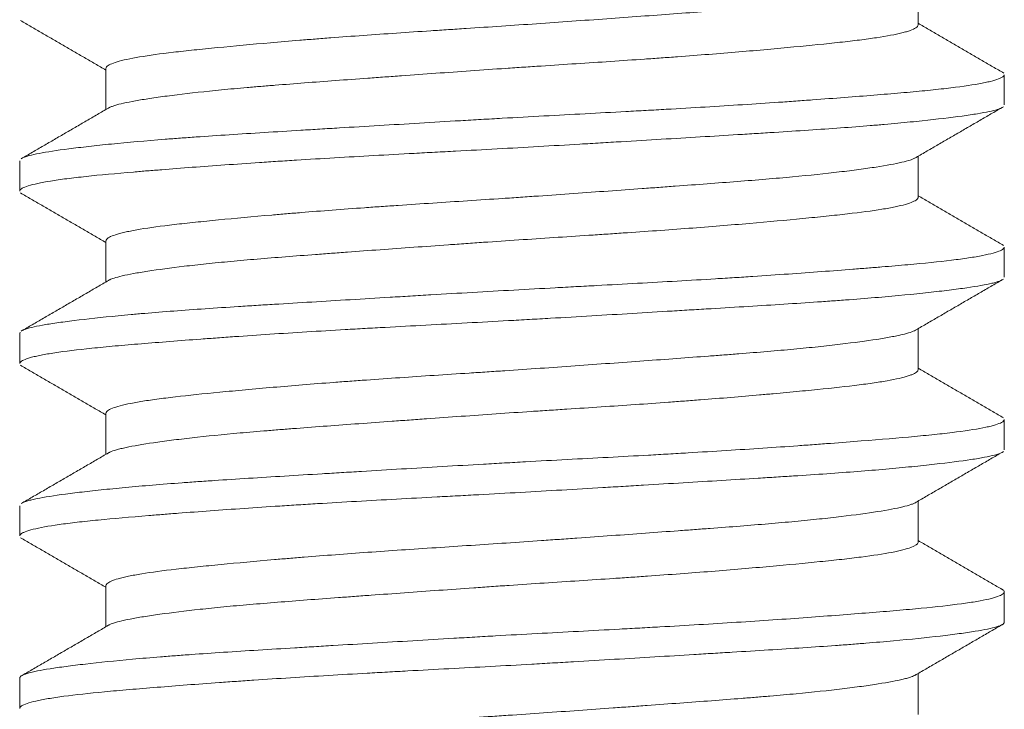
# Model space of a CAD drawing. Header units: millimetres. Extents: x 28 to 2257, y 19 to 785.
# Tile 50 of 55: x 1655.35 to 1659.35, y 388.52 to 391.32. Entities that reach past the tile are written whole.
import ezdxf

# ---------------------------------------------------------------- set-up
doc = ezdxf.new("R2010")
doc.units = ezdxf.units.MM
doc.layers.add('1', color=7, linetype='Continuous', true_color=0xffffff)

msp = doc.modelspace()

# ---------------------------------------------------------------- linework, layer by layer
at = {"layer": '1', "color": 155, "linetype": 'Continuous', "lineweight": 18}
for p, q in [((1659.0032, 391.2956), (1659.0032, 391.4626)), ((1655.7032, 391.1192), (1655.7032, 390.9523)), ((1659.3532, 390.971), (1659.3532, 391.0937)), ((1655.3532, 390.7434), (1655.3532, 390.6213)), ((1659.0032, 390.596), (1659.0032, 390.7626)), ((1655.7032, 390.4191), (1655.7032, 390.2523)), ((1659.3532, 390.2715), (1659.3532, 390.3937)), ((1659.0032, 389.8956), (1659.0032, 390.0626)), ((1655.3532, 390.0435), (1655.3547, 390.0483)), ((1655.3532, 390.0439), (1655.3532, 389.9212)), ((1655.7032, 389.7193), (1655.7032, 389.5523)), ((1659.3532, 389.5711), (1659.3532, 389.6934)), ((1655.3532, 389.3435), (1655.3532, 389.2215)), ((1659.0032, 389.196), (1659.0032, 389.3626)), ((1655.7032, 389.0188), (1655.7032, 388.8523)), ((1659.3532, 388.8713), (1659.3532, 388.994)), ((1659.0032, 388.4957), (1659.0032, 388.6626)), ((1655.3532, 388.6435), (1655.3532, 388.5209))]:
    msp.add_line(p, q, dxfattribs=at)
for points, knots in [([(1658.9928, 391.4566), (1658.9926, 391.4565), (1658.9925, 391.4564), (1658.9813, 391.45), (1658.9622, 391.4439), (1658.928, 391.4361), (1658.9207, 391.4345), (1658.9049, 391.4313), (1658.8965, 391.4297), (1658.8699, 391.4248), (1658.8503, 391.4216), (1658.786, 391.4118), (1658.7361, 391.4051), (1658.6647, 391.3967), (1658.6499, 391.3951), (1658.6195, 391.3917), (1658.6039, 391.39), (1658.5558, 391.385), (1658.5225, 391.3817), (1658.4183, 391.3721), (1658.3435, 391.366), (1658.2433, 391.3581), (1658.2229, 391.3566), (1658.1815, 391.3534), (1658.1604, 391.3518), (1658.0969, 391.3471), (1658.0537, 391.3439), (1657.9222, 391.3342), (1657.8316, 391.3276), (1657.6913, 391.3175), (1657.6436, 391.3141), (1657.5484, 391.3073), (1657.5008, 391.304), (1657.3578, 391.294), (1657.2622, 391.2877), (1657.1425, 391.2799), (1657.1185, 391.2783), (1657.0707, 391.2751), (1657.047, 391.2736), (1656.9764, 391.2689), (1656.93, 391.2658), (1656.7926, 391.2564), (1656.7036, 391.2501), (1656.5956, 391.2418), (1656.5741, 391.2402), (1656.5319, 391.2368), (1656.5112, 391.2352), (1656.4498, 391.2302), (1656.4102, 391.2268), (1656.295, 391.2168), (1656.2233, 391.2101), (1656.1401, 391.2021), (1656.1238, 391.2005), (1656.0922, 391.1973), (1656.0768, 391.1957), (1656.032, 391.191), (1656.0039, 391.1879), (1655.9248, 391.1786), (1655.879, 391.1723), (1655.8017, 391.1593), (1655.7713, 391.1527), (1655.7378, 391.1426), (1655.7241, 391.1376), (1655.7149, 391.1325), (1655.7098, 391.1292), (1655.7078, 391.1275), (1655.7042, 391.1234), (1655.7031, 391.121), (1655.7032, 391.1187)], [0, 0, 0, 0, 0.000921, 0.000921, 0.058471, 0.058471, 0.072859, 0.072859, 0.087247, 0.087247, 0.116022, 0.116022, 0.173573, 0.173573, 0.18796, 0.18796, 0.202348, 0.202348, 0.231123, 0.231123, 0.288674, 0.288674, 0.303062, 0.303062, 0.317449, 0.317449, 0.346225, 0.346225, 0.403775, 0.403775, 0.432551, 0.432551, 0.461326, 0.461326, 0.518877, 0.518877, 0.533264, 0.533264, 0.547652, 0.547652, 0.576427, 0.576427, 0.633978, 0.633978, 0.648366, 0.648366, 0.662753, 0.662753, 0.691529, 0.691529, 0.749079, 0.749079, 0.763467, 0.763467, 0.777855, 0.777855, 0.80663, 0.80663, 0.86418, 0.86418, 0.921731, 0.921731, 0.950506, 0.964894, 0.964894, 0.979282, 0.979282, 1, 1, 1, 1]), ([(1655.7158, 390.9596), (1655.7187, 390.9611), (1655.7255, 390.9642), (1655.7344, 390.9672), (1655.7444, 390.9704), (1655.7499, 390.9719), (1655.78, 390.9797), (1655.8119, 390.986), (1655.8709, 390.9957), (1655.9033, 391.0005), (1655.94, 391.0055), (1655.9655, 391.0089), (1655.9787, 391.0106), (1656.0464, 391.019), (1656.1068, 391.0256), (1656.2066, 391.0353), (1656.2414, 391.0385), (1656.2959, 391.0432), (1656.3145, 391.0448), (1656.3524, 391.048), (1656.3716, 391.0495), (1656.4689, 391.0573), (1656.5507, 391.0635), (1656.6793, 391.073), (1656.7231, 391.0762), (1656.7904, 391.0811), (1656.8132, 391.0828), (1656.8589, 391.0861), (1656.8818, 391.0878), (1656.9969, 391.0961), (1657.0902, 391.1028), (1657.2323, 391.1128), (1657.28, 391.1161), (1657.3521, 391.121), (1657.3763, 391.1227), (1657.4243, 391.1259), (1657.4482, 391.1274), (1657.5674, 391.1353), (1657.6613, 391.1414), (1657.7999, 391.1507), (1657.8458, 391.1538), (1657.914, 391.1586), (1657.9367, 391.1602), (1657.9813, 391.1634), (1658.0034, 391.165), (1658.1124, 391.1731), (1658.1955, 391.1796), (1658.3141, 391.1896), (1658.3527, 391.193), (1658.4276, 391.1997), (1658.4636, 391.203), (1658.5666, 391.2128), (1658.6291, 391.219), (1658.6995, 391.2267), (1658.7132, 391.2283), (1658.7398, 391.2314), (1658.7527, 391.233), (1658.7901, 391.2377), (1658.813, 391.2409), (1658.8761, 391.2504), (1658.9105, 391.2568), (1658.9439, 391.2651), (1658.9501, 391.2668), (1658.9615, 391.2701), (1658.9668, 391.2718), (1658.9808, 391.2769), (1658.9881, 391.2803), (1658.9999, 391.2878), (1659.0032, 391.292), (1659.0032, 391.2961)], [0, 0, 0, 0, 0.014042, 0.02843, 0.02843, 0.042818, 0.042818, 0.100368, 0.100368, 0.129144, 0.143531, 0.143531, 0.157919, 0.157919, 0.21547, 0.21547, 0.244245, 0.244245, 0.258633, 0.258633, 0.27302, 0.27302, 0.330571, 0.330571, 0.359346, 0.359346, 0.373734, 0.373734, 0.388122, 0.388122, 0.445672, 0.445672, 0.474448, 0.474448, 0.488835, 0.488835, 0.503223, 0.503223, 0.560773, 0.560773, 0.589549, 0.589549, 0.603936, 0.603936, 0.618324, 0.618324, 0.675875, 0.675875, 0.70465, 0.70465, 0.733425, 0.733425, 0.790976, 0.790976, 0.805364, 0.805364, 0.819751, 0.819751, 0.848527, 0.848527, 0.906077, 0.906077, 0.920465, 0.920465, 0.934853, 0.934853, 0.963628, 0.963628, 1, 1, 1, 1]), ([(1655.3644, 390.7555), (1655.3648, 390.7558), (1655.3653, 390.756), (1655.369, 390.7578), (1655.3728, 390.7593), (1655.3815, 390.7623), (1655.3865, 390.7638), (1655.4032, 390.7683), (1655.4167, 390.7713), (1655.4637, 390.7803), (1655.5039, 390.7864), (1655.5654, 390.7944), (1655.5782, 390.796), (1655.6051, 390.7992), (1655.6191, 390.8009), (1655.6626, 390.8058), (1655.6934, 390.809), (1655.7915, 390.8188), (1655.8643, 390.8254), (1655.9644, 390.8332), (1655.9849, 390.8348), (1656.0269, 390.8379), (1656.0483, 390.8394), (1656.1136, 390.844), (1656.1584, 390.847), (1656.2965, 390.856), (1656.3935, 390.862), (1656.521, 390.8697), (1656.5468, 390.8713), (1656.5991, 390.8745), (1656.6256, 390.8761), (1656.7053, 390.8809), (1656.7589, 390.8841), (1656.9213, 390.8938), (1657.0316, 390.9004), (1657.1719, 390.9087), (1657.2001, 390.9103), (1657.2567, 390.9136), (1657.2852, 390.9152), (1657.3703, 390.92), (1657.4267, 390.9231), (1657.5951, 390.9322), (1657.7061, 390.9381), (1657.8434, 390.9456), (1657.8708, 390.9471), (1657.9254, 390.9501), (1657.9527, 390.9517), (1658.0335, 390.9563), (1658.0863, 390.9594), (1658.2414, 390.9687), (1658.3407, 390.9751), (1658.4593, 390.9833), (1658.4828, 390.9849), (1658.5292, 390.9882), (1658.5521, 390.9899), (1658.6195, 390.9948), (1658.6626, 390.9981), (1658.787, 391.0077), (1658.8632, 391.0138), (1658.9498, 391.0213), (1658.9667, 391.0228), (1658.9996, 391.0258), (1659.0156, 391.0274), (1659.0619, 391.0319), (1659.0906, 391.0349), (1659.1701, 391.0441), (1659.2145, 391.0503), (1659.2592, 391.0584), (1659.2676, 391.06), (1659.2833, 391.0633), (1659.2906, 391.0649), (1659.3105, 391.0699), (1659.3214, 391.0732), (1659.345, 391.0822), (1659.3528, 391.088), (1659.3532, 391.0935)], [0, 0, 0, 0, 0.002232, 0.002232, 0.016183, 0.016183, 0.030134, 0.030134, 0.058036, 0.058036, 0.113839, 0.113839, 0.12779, 0.12779, 0.141741, 0.141741, 0.169643, 0.169643, 0.225446, 0.225446, 0.239397, 0.239397, 0.253348, 0.253348, 0.28125, 0.28125, 0.337054, 0.337054, 0.351004, 0.351004, 0.364955, 0.364955, 0.392857, 0.392857, 0.448661, 0.448661, 0.462612, 0.462612, 0.476563, 0.476563, 0.504464, 0.504464, 0.560268, 0.560268, 0.574219, 0.574219, 0.58817, 0.58817, 0.616071, 0.616071, 0.671875, 0.671875, 0.685826, 0.685826, 0.699777, 0.699777, 0.727679, 0.727679, 0.783482, 0.783482, 0.797433, 0.797433, 0.811384, 0.811384, 0.839286, 0.839286, 0.895089, 0.895089, 0.90904, 0.90904, 0.922991, 0.922991, 0.950893, 0.950893, 1, 1, 1, 1]), ([(1659.3441, 390.9605), (1659.3345, 390.955), (1659.3171, 390.9497), (1659.2784, 390.9413), (1659.2623, 390.9383), (1659.2346, 390.9337), (1659.2248, 390.9321), (1659.204, 390.929), (1659.193, 390.9274), (1659.1358, 390.9196), (1659.0817, 390.9131), (1658.9885, 390.9034), (1658.9554, 390.9001), (1658.9026, 390.8952), (1658.8845, 390.8935), (1658.8473, 390.8902), (1658.8283, 390.8886), (1658.7314, 390.8806), (1658.6477, 390.8746), (1658.5132, 390.8656), (1658.4668, 390.8626), (1658.3949, 390.8581), (1658.3705, 390.8565), (1658.3211, 390.8535), (1658.2962, 390.8519), (1658.1707, 390.8442), (1658.0669, 390.838), (1657.9062, 390.8283), (1657.8519, 390.8251), (1657.769, 390.8201), (1657.7411, 390.8184), (1657.6852, 390.8151), (1657.6573, 390.8135), (1657.5174, 390.8052), (1657.4052, 390.7987), (1657.2367, 390.7895), (1657.1805, 390.7864), (1657.096, 390.7819), (1657.0678, 390.7804), (1657.0117, 390.7774), (1656.9838, 390.7759), (1656.8453, 390.7684), (1656.7375, 390.7624), (1656.5802, 390.7532), (1656.5285, 390.75), (1656.4521, 390.7453), (1656.4268, 390.7436), (1656.3768, 390.7404), (1656.3522, 390.7388), (1656.2309, 390.7306), (1656.1397, 390.7241), (1656.0115, 390.7144), (1655.9702, 390.7111), (1655.9105, 390.7064), (1655.8909, 390.7049), (1655.8527, 390.7018), (1655.8342, 390.7002), (1655.7438, 390.6926), (1655.6795, 390.6867), (1655.5949, 390.6776), (1655.5687, 390.6746), (1655.5324, 390.6699), (1655.5208, 390.6683), (1655.4987, 390.6652), (1655.4883, 390.6636), (1655.4391, 390.6556), (1655.409, 390.6491), (1655.3777, 390.6392), (1655.3695, 390.6359), (1655.3608, 390.631), (1655.3585, 390.6293), (1655.3551, 390.6261), (1655.354, 390.6244), (1655.3533, 390.6221), (1655.3532, 390.6214), (1655.3532, 390.6207)], [0, 0, 0, 0, 0.050178, 0.050178, 0.077931, 0.077931, 0.091807, 0.091807, 0.105684, 0.105684, 0.16119, 0.16119, 0.188943, 0.188943, 0.20282, 0.20282, 0.216696, 0.216696, 0.272202, 0.272202, 0.299956, 0.299956, 0.313832, 0.313832, 0.327709, 0.327709, 0.383215, 0.383215, 0.410968, 0.410968, 0.424845, 0.424845, 0.438721, 0.438721, 0.494227, 0.494227, 0.52198, 0.52198, 0.535857, 0.535857, 0.549734, 0.549734, 0.60524, 0.60524, 0.632993, 0.632993, 0.646869, 0.646869, 0.660746, 0.660746, 0.716252, 0.716252, 0.744005, 0.744005, 0.757882, 0.757882, 0.771758, 0.771758, 0.827265, 0.827265, 0.855018, 0.855018, 0.868894, 0.868894, 0.882771, 0.882771, 0.938277, 0.938277, 0.96603, 0.96603, 0.979907, 0.979907, 0.993783, 0.993783, 1, 1, 1, 1]), ([(1658.9927, 390.7565), (1658.9901, 390.755), (1658.9871, 390.7535), (1658.9799, 390.7505), (1658.9757, 390.7489), (1658.9615, 390.7443), (1658.95, 390.7411), (1658.9096, 390.7318), (1658.8749, 390.7254), (1658.8217, 390.7172), (1658.8105, 390.7156), (1658.7872, 390.7122), (1658.7751, 390.7105), (1658.7375, 390.7055), (1658.7109, 390.7022), (1658.626, 390.6922), (1658.5629, 390.6855), (1658.4759, 390.6774), (1658.458, 390.6758), (1658.4216, 390.6726), (1658.4032, 390.671), (1658.3469, 390.6663), (1658.3082, 390.6632), (1658.189, 390.6539), (1658.1051, 390.6476), (1657.9947, 390.6395), (1657.9723, 390.6379), (1657.9273, 390.6346), (1657.9047, 390.633), (1657.8365, 390.628), (1657.7905, 390.6247), (1657.6514, 390.6147), (1657.5569, 390.6079), (1657.4364, 390.5995), (1657.4121, 390.5978), (1657.3639, 390.5945), (1657.3399, 390.5929), (1657.268, 390.5881), (1657.2203, 390.585), (1657.0779, 390.5756), (1656.9839, 390.5695), (1656.8678, 390.5616), (1656.8447, 390.56), (1656.7992, 390.5568), (1656.7766, 390.5552), (1656.7096, 390.5504), (1656.6222, 390.544), (1656.5175, 390.5357), (1656.4567, 390.5307), (1656.4167, 390.5274), (1656.3968, 390.5257), (1656.2994, 390.5172), (1656.2275, 390.5105), (1656.1284, 390.5009), (1656.0811, 390.4962), (1656.0371, 390.4915), (1656.0086, 390.4884), (1655.9947, 390.4868), (1655.9276, 390.4789), (1655.8817, 390.4727), (1655.8239, 390.463), (1655.7979, 390.4582), (1655.7761, 390.4532), (1655.7626, 390.4498), (1655.7563, 390.4481), (1655.7276, 390.4397), (1655.7131, 390.4329), (1655.7043, 390.4237), (1655.7031, 390.4211), (1655.7032, 390.4186)], [0, 0, 0, 0, 0.013467, 0.013467, 0.027855, 0.027855, 0.05663, 0.05663, 0.11418, 0.11418, 0.128568, 0.128568, 0.142956, 0.142956, 0.171731, 0.171731, 0.229282, 0.229282, 0.243669, 0.243669, 0.258057, 0.258057, 0.286832, 0.286832, 0.344383, 0.344383, 0.358771, 0.358771, 0.373158, 0.373158, 0.401934, 0.401934, 0.459484, 0.459484, 0.473872, 0.473872, 0.48826, 0.48826, 0.517035, 0.517035, 0.574586, 0.574586, 0.588973, 0.588973, 0.603361, 0.603361, 0.632136, 0.660912, 0.675299, 0.675299, 0.689687, 0.689687, 0.747238, 0.747238, 0.776013, 0.790401, 0.790401, 0.804788, 0.804788, 0.862339, 0.862339, 0.891114, 0.905502, 0.905502, 0.91989, 0.91989, 0.97744, 0.97744, 1, 1, 1, 1]), ([(1655.7144, 390.2589), (1655.7253, 390.2649), (1655.7437, 390.2708), (1655.7829, 390.2799), (1655.806, 390.2847), (1655.8335, 390.2895), (1655.853, 390.2927), (1655.8632, 390.2944), (1655.9162, 390.3026), (1655.9656, 390.3092), (1656.0499, 390.3192), (1656.0797, 390.3225), (1656.127, 390.3275), (1656.1433, 390.3291), (1656.1766, 390.3324), (1656.1935, 390.334), (1656.2799, 390.3421), (1656.354, 390.3482), (1656.4725, 390.3575), (1656.5133, 390.3606), (1656.5763, 390.3654), (1656.5977, 390.367), (1656.6408, 390.3702), (1656.6625, 390.3718), (1656.7718, 390.3798), (1656.8617, 390.3863), (1657.0003, 390.3963), (1657.0471, 390.3997), (1657.1183, 390.4047), (1657.1422, 390.4064), (1657.1899, 390.4098), (1657.2138, 390.4115), (1657.333, 390.4198), (1657.428, 390.4261), (1657.5702, 390.4355), (1657.6175, 390.4386), (1657.6884, 390.4432), (1657.712, 390.4448), (1657.7587, 390.4479), (1657.7819, 390.4495), (1657.8967, 390.4573), (1657.9855, 390.4636), (1658.1143, 390.4733), (1658.1564, 390.4766), (1658.2392, 390.4833), (1658.2793, 390.4866), (1658.3954, 390.4967), (1658.4674, 390.5033), (1658.5507, 390.5113), (1658.567, 390.5129), (1658.599, 390.5161), (1658.6147, 390.5177), (1658.6604, 390.5224), (1658.6891, 390.5255), (1658.7697, 390.5348), (1658.8164, 390.541), (1658.8657, 390.549), (1658.8751, 390.5506), (1658.893, 390.5539), (1658.9015, 390.5555), (1658.9255, 390.5605), (1658.9394, 390.5638), (1658.9749, 390.5738), (1658.9906, 390.5805), (1659, 390.5888), (1659.0013, 390.5905), (1659.0028, 390.5934), (1659.0031, 390.5947), (1659.0032, 390.5959)], [0, 0, 0, 0, 0.055607, 0.055607, 0.084329, 0.09869, 0.09869, 0.113051, 0.113051, 0.170496, 0.170496, 0.199219, 0.199219, 0.21358, 0.21358, 0.227941, 0.227941, 0.285386, 0.285386, 0.314108, 0.314108, 0.32847, 0.32847, 0.342831, 0.342831, 0.400276, 0.400276, 0.428998, 0.428998, 0.443359, 0.443359, 0.457721, 0.457721, 0.515165, 0.515165, 0.543888, 0.543888, 0.558249, 0.558249, 0.57261, 0.57261, 0.630055, 0.630055, 0.658778, 0.658778, 0.6875, 0.6875, 0.744945, 0.744945, 0.759306, 0.759306, 0.773667, 0.773667, 0.80239, 0.80239, 0.859835, 0.859835, 0.874196, 0.874196, 0.888557, 0.888557, 0.917279, 0.917279, 0.974724, 0.974724, 0.989085, 0.989085, 1, 1, 1, 1]), ([(1655.364, 390.0554), (1655.3663, 390.0565), (1655.3689, 390.0577), (1655.3872, 390.0648), (1655.4118, 390.0707), (1655.4542, 390.0783), (1655.4632, 390.0798), (1655.4825, 390.0829), (1655.4928, 390.0845), (1655.5253, 390.0892), (1655.549, 390.0923), (1655.6262, 390.1019), (1655.6857, 390.1084), (1655.7703, 390.1166), (1655.7877, 390.1183), (1655.8236, 390.1215), (1655.8422, 390.1232), (1655.8989, 390.1281), (1655.9383, 390.1312), (1656.0609, 390.1405), (1656.1487, 390.1464), (1656.266, 390.154), (1656.2898, 390.1555), (1656.3382, 390.1585), (1656.3629, 390.16), (1656.4375, 390.1647), (1656.4881, 390.1677), (1656.6423, 390.1771), (1656.7483, 390.1835), (1656.8849, 390.1917), (1656.9124, 390.1933), (1656.9679, 390.1966), (1656.9959, 390.1983), (1657.0799, 390.2033), (1657.136, 390.2066), (1657.3042, 390.2163), (1657.4164, 390.2226), (1657.5569, 390.2301), (1657.585, 390.2316), (1657.6412, 390.2347), (1657.6694, 390.2362), (1657.7533, 390.2407), (1657.8085, 390.2437), (1657.9717, 390.2527), (1658.0775, 390.2587), (1658.2059, 390.2666), (1658.2314, 390.2682), (1658.282, 390.2714), (1658.3071, 390.273), (1658.3814, 390.2779), (1658.4294, 390.2812), (1658.5691, 390.291), (1658.6563, 390.2975), (1658.7581, 390.3055), (1658.7781, 390.3071), (1658.8173, 390.3102), (1658.8366, 390.3118), (1658.8928, 390.3164), (1658.9282, 390.3194), (1659.0286, 390.3284), (1659.0875, 390.3343), (1659.1511, 390.342), (1659.1633, 390.3436), (1659.1867, 390.3467), (1659.1979, 390.3483), (1659.2297, 390.3531), (1659.2485, 390.3563), (1659.2981, 390.366), (1659.3219, 390.3726), (1659.3401, 390.3808), (1659.3432, 390.3824), (1659.3481, 390.3857), (1659.35, 390.3874), (1659.3524, 390.3905), (1659.353, 390.3919), (1659.3532, 390.3934)], [0, 0, 0, 0, 0.010714, 0.010714, 0.066518, 0.066518, 0.080469, 0.080469, 0.09442, 0.09442, 0.122321, 0.122321, 0.178125, 0.178125, 0.192076, 0.192076, 0.206027, 0.206027, 0.233929, 0.233929, 0.289732, 0.289732, 0.303683, 0.303683, 0.317634, 0.317634, 0.345536, 0.345536, 0.401339, 0.401339, 0.41529, 0.41529, 0.429241, 0.429241, 0.457143, 0.457143, 0.512946, 0.512946, 0.526897, 0.526897, 0.540848, 0.540848, 0.56875, 0.56875, 0.624554, 0.624554, 0.638504, 0.638504, 0.652455, 0.652455, 0.680357, 0.680357, 0.736161, 0.736161, 0.750112, 0.750112, 0.764063, 0.764063, 0.791964, 0.791964, 0.847768, 0.847768, 0.861719, 0.861719, 0.87567, 0.87567, 0.903571, 0.903571, 0.959375, 0.959375, 0.973326, 0.973326, 0.987277, 0.987277, 1, 1, 1, 1]), ([(1659.3439, 390.2603), (1659.3411, 390.2588), (1659.3378, 390.2573), (1659.3298, 390.2543), (1659.3253, 390.2528), (1659.315, 390.2498), (1659.3093, 390.2483), (1659.2779, 390.2408), (1659.2437, 390.2348), (1659.1791, 390.2254), (1659.1553, 390.2223), (1659.1162, 390.2175), (1659.1025, 390.2158), (1659.0743, 390.2126), (1659.0597, 390.2109), (1658.9844, 390.2028), (1658.9167, 390.1962), (1658.804, 390.1866), (1658.7646, 390.1834), (1658.7027, 390.1787), (1658.6815, 390.1772), (1658.6385, 390.1741), (1658.6167, 390.1726), (1658.506, 390.165), (1658.4124, 390.1591), (1658.2644, 390.15), (1658.2138, 390.1469), (1658.136, 390.1422), (1658.1097, 390.1406), (1658.0568, 390.1374), (1658.0303, 390.1358), (1657.8968, 390.1278), (1657.7879, 390.1212), (1657.6215, 390.1113), (1657.5655, 390.108), (1657.4807, 390.1031), (1657.4522, 390.1015), (1657.3955, 390.0983), (1657.3672, 390.0967), (1657.2261, 390.0888), (1657.1143, 390.0829), (1656.9482, 390.074), (1656.8931, 390.071), (1656.8108, 390.0664), (1656.7834, 390.0649), (1656.7293, 390.0619), (1656.7024, 390.0603), (1656.5696, 390.0526), (1656.4676, 390.0464), (1656.3207, 390.0367), (1656.2728, 390.0334), (1656.2025, 390.0285), (1656.1793, 390.0268), (1656.1338, 390.0235), (1656.1115, 390.0219), (1656.0022, 390.0137), (1655.9214, 390.0074), (1655.8104, 389.9983), (1655.7751, 389.9953), (1655.7247, 389.9907), (1655.7083, 389.9892), (1655.6767, 389.9862), (1655.6614, 389.9847), (1655.5878, 389.9771), (1655.5376, 389.971), (1655.475, 389.9615), (1655.4563, 389.9583), (1655.4315, 389.9534), (1655.4238, 389.9518), (1655.4096, 389.9485), (1655.4031, 389.9469), (1655.3737, 389.9386), (1655.3596, 389.932), (1655.3537, 389.9239), (1655.3531, 389.9222), (1655.3532, 389.9206)], [0, 0, 0, 0, 0.013988, 0.013988, 0.027864, 0.027864, 0.041741, 0.041741, 0.097247, 0.097247, 0.125, 0.125, 0.138877, 0.138877, 0.152753, 0.152753, 0.208259, 0.208259, 0.236012, 0.236012, 0.249889, 0.249889, 0.263766, 0.263766, 0.319272, 0.319272, 0.347025, 0.347025, 0.360901, 0.360901, 0.374778, 0.374778, 0.430284, 0.430284, 0.458037, 0.458037, 0.471914, 0.471914, 0.48579, 0.48579, 0.541297, 0.541297, 0.56905, 0.56905, 0.582926, 0.582926, 0.596803, 0.596803, 0.652309, 0.652309, 0.680062, 0.680062, 0.693939, 0.693939, 0.707815, 0.707815, 0.763321, 0.763321, 0.791075, 0.791075, 0.804951, 0.804951, 0.818828, 0.818828, 0.874334, 0.874334, 0.902087, 0.902087, 0.915964, 0.915964, 0.92984, 0.92984, 0.985346, 0.985346, 1, 1, 1, 1]), ([(1658.9923, 390.0563), (1658.9819, 390.0503), (1658.9641, 390.0445), (1658.932, 390.0369), (1658.9248, 390.0353), (1658.9093, 390.0322), (1658.9012, 390.0306), (1658.8752, 390.0258), (1658.8561, 390.0225), (1658.7931, 390.0128), (1658.7438, 390.0061), (1658.6727, 389.9977), (1658.658, 389.996), (1658.6279, 389.9926), (1658.6125, 389.9909), (1658.5653, 389.9859), (1658.5323, 389.9827), (1658.4291, 389.9731), (1658.3547, 389.9669), (1658.2544, 389.959), (1658.234, 389.9574), (1658.1929, 389.9543), (1658.1722, 389.9527), (1658.1092, 389.948), (1658.0236, 389.9416), (1657.9347, 389.9351), (1657.8441, 389.9286), (1657.7979, 389.9252), (1657.657, 389.9151), (1657.5624, 389.9083), (1657.4196, 389.8983), (1657.3718, 389.8951), (1657.2999, 389.8902), (1657.2758, 389.8886), (1657.2277, 389.8854), (1657.2036, 389.8839), (1657.0834, 389.876), (1656.9895, 389.8699), (1656.8518, 389.8605), (1656.7838, 389.8558), (1656.717, 389.8509), (1656.6727, 389.8477), (1656.6507, 389.846), (1656.5423, 389.8378), (1656.4604, 389.8312), (1656.3445, 389.8211), (1656.2883, 389.8161), (1656.2348, 389.8111), (1656.1997, 389.8078), (1656.1826, 389.8062), (1656.099, 389.7981), (1656.0389, 389.7919), (1655.9587, 389.7826), (1655.9336, 389.7795), (1655.8986, 389.7747), (1655.8873, 389.7731), (1655.8657, 389.7699), (1655.8555, 389.7683), (1655.8066, 389.7602), (1655.7755, 389.7537), (1655.7408, 389.7436), (1655.7312, 389.7403), (1655.7198, 389.7352), (1655.7166, 389.7335), (1655.7111, 389.7301), (1655.7089, 389.7284), (1655.7044, 389.7239), (1655.703, 389.7211), (1655.7032, 389.7184)], [0, 0, 0, 0, 0.054788, 0.054788, 0.069176, 0.069176, 0.083564, 0.083564, 0.112339, 0.112339, 0.16989, 0.16989, 0.184277, 0.184277, 0.198665, 0.198665, 0.22744, 0.22744, 0.284991, 0.284991, 0.299378, 0.299378, 0.313766, 0.313766, 0.342541, 0.371317, 0.371317, 0.400092, 0.400092, 0.457643, 0.457643, 0.486418, 0.486418, 0.500806, 0.500806, 0.515193, 0.515193, 0.572744, 0.572744, 0.601519, 0.615907, 0.615907, 0.630295, 0.630295, 0.687845, 0.687845, 0.716621, 0.731008, 0.731008, 0.745396, 0.745396, 0.802947, 0.802947, 0.831722, 0.831722, 0.84611, 0.84611, 0.860497, 0.860497, 0.918048, 0.918048, 0.946823, 0.946823, 0.961211, 0.961211, 0.975599, 0.975599, 1, 1, 1, 1]), ([(1655.7151, 389.5592), (1655.7166, 389.56), (1655.7182, 389.5608), (1655.7267, 389.5647), (1655.7398, 389.5693), (1655.7577, 389.574), (1655.7707, 389.5771), (1655.7777, 389.5787), (1655.815, 389.5866), (1655.8524, 389.593), (1655.9195, 389.6028), (1655.9438, 389.6061), (1655.996, 389.6128), (1656.0241, 389.6162), (1656.1126, 389.6262), (1656.1775, 389.6327), (1656.2836, 389.6422), (1656.3204, 389.6453), (1656.3778, 389.65), (1656.3973, 389.6516), (1656.437, 389.6547), (1656.457, 389.6563), (1656.5584, 389.6641), (1656.6431, 389.6704), (1656.7754, 389.68), (1656.8204, 389.6833), (1656.8892, 389.6883), (1656.9124, 389.69), (1656.9589, 389.6933), (1656.9822, 389.695), (1657.099, 389.7034), (1657.1933, 389.7101), (1657.3361, 389.72), (1657.3839, 389.7232), (1657.456, 389.728), (1657.4801, 389.7296), (1657.5279, 389.7327), (1657.5517, 389.7342), (1657.67, 389.742), (1657.7627, 389.7481), (1657.899, 389.7575), (1657.944, 389.7607), (1658.0107, 389.7655), (1658.0327, 389.7672), (1658.0761, 389.7704), (1658.0975, 389.772), (1658.2031, 389.7802), (1658.2832, 389.7869), (1658.3778, 389.7952), (1658.3964, 389.7969), (1658.4331, 389.8002), (1658.4512, 389.8019), (1658.5044, 389.8068), (1658.5382, 389.8101), (1658.6348, 389.8196), (1658.6927, 389.8257), (1658.7569, 389.8335), (1658.7693, 389.8351), (1658.7934, 389.8382), (1658.805, 389.8398), (1658.8384, 389.8446), (1658.8586, 389.8478), (1658.9135, 389.8574), (1658.9422, 389.864), (1658.9684, 389.8724), (1658.9731, 389.8741), (1658.9816, 389.8774), (1658.9853, 389.8791), (1658.9949, 389.8842), (1658.9992, 389.8875), (1659.0025, 389.8925), (1659.0031, 389.8941), (1659.0032, 389.8957)], [0, 0, 0, 0, 0.007366, 0.007366, 0.036142, 0.050529, 0.050529, 0.064917, 0.064917, 0.122468, 0.122468, 0.151243, 0.151243, 0.180018, 0.180018, 0.237569, 0.237569, 0.266344, 0.266344, 0.280732, 0.280732, 0.29512, 0.29512, 0.35267, 0.35267, 0.381446, 0.381446, 0.395833, 0.395833, 0.410221, 0.410221, 0.467772, 0.467772, 0.496547, 0.496547, 0.510935, 0.510935, 0.525322, 0.525322, 0.582873, 0.582873, 0.611648, 0.611648, 0.626036, 0.626036, 0.640424, 0.640424, 0.697974, 0.697974, 0.712362, 0.712362, 0.72675, 0.72675, 0.755525, 0.755525, 0.813076, 0.813076, 0.827463, 0.827463, 0.841851, 0.841851, 0.870626, 0.870626, 0.928177, 0.928177, 0.942564, 0.942564, 0.956952, 0.956952, 0.985727, 0.985727, 1, 1, 1, 1]), ([(1655.3635, 389.3551), (1655.3674, 389.3572), (1655.3725, 389.3592), (1655.3831, 389.3628), (1655.3882, 389.3643), (1655.3996, 389.3673), (1655.4059, 389.3688), (1655.4266, 389.3733), (1655.4426, 389.3763), (1655.4973, 389.3855), (1655.5424, 389.3917), (1655.6097, 389.3998), (1655.6237, 389.4014), (1655.6528, 389.4047), (1655.668, 389.4063), (1655.715, 389.4112), (1655.7481, 389.4145), (1655.8527, 389.4243), (1655.9294, 389.4307), (1656.0339, 389.4384), (1656.0553, 389.4399), (1656.0989, 389.443), (1656.1211, 389.4445), (1656.1891, 389.449), (1656.2356, 389.452), (1656.3783, 389.4611), (1656.4779, 389.4671), (1656.6078, 389.475), (1656.6341, 389.4766), (1656.6872, 389.4798), (1656.7141, 389.4814), (1656.7953, 389.4863), (1656.8498, 389.4896), (1657.0144, 389.4994), (1657.1255, 389.506), (1657.2661, 389.5141), (1657.2944, 389.5157), (1657.351, 389.5189), (1657.3794, 389.5205), (1657.4647, 389.5252), (1657.5211, 389.5282), (1657.6889, 389.5372), (1657.7991, 389.5431), (1657.9344, 389.5506), (1657.9614, 389.5522), (1658.0151, 389.5552), (1658.0419, 389.5568), (1658.1215, 389.5615), (1658.1734, 389.5646), (1658.3255, 389.5741), (1658.422, 389.5806), (1658.5368, 389.5888), (1658.5594, 389.5904), (1658.6041, 389.5937), (1658.6261, 389.5953), (1658.6912, 389.6003), (1658.7326, 389.6035), (1658.8516, 389.6129), (1658.9238, 389.6188), (1659.0049, 389.6263), (1659.0206, 389.6279), (1659.0512, 389.6309), (1659.0661, 389.6324), (1659.1091, 389.637), (1659.1355, 389.6401), (1659.208, 389.6493), (1659.2475, 389.6557), (1659.2857, 389.6638), (1659.2928, 389.6654), (1659.3058, 389.6687), (1659.3118, 389.6704), (1659.3279, 389.6754), (1659.3362, 389.6787), (1659.3493, 389.686), (1659.353, 389.6899), (1659.3532, 389.6937)], [0, 0, 0, 0, 0.019162, 0.019162, 0.033088, 0.033088, 0.047014, 0.047014, 0.074866, 0.074866, 0.13057, 0.13057, 0.144496, 0.144496, 0.158422, 0.158422, 0.186275, 0.186275, 0.241979, 0.241979, 0.255905, 0.255905, 0.269831, 0.269831, 0.297683, 0.297683, 0.353387, 0.353387, 0.367313, 0.367313, 0.381239, 0.381239, 0.409091, 0.409091, 0.464795, 0.464795, 0.478721, 0.478721, 0.492647, 0.492647, 0.520499, 0.520499, 0.576203, 0.576203, 0.590129, 0.590129, 0.604055, 0.604055, 0.631907, 0.631907, 0.687611, 0.687611, 0.701537, 0.701537, 0.715463, 0.715463, 0.743316, 0.743316, 0.79902, 0.79902, 0.812946, 0.812946, 0.826872, 0.826872, 0.854724, 0.854724, 0.910428, 0.910428, 0.924354, 0.924354, 0.93828, 0.93828, 0.966132, 0.966132, 1, 1, 1, 1]), ([(1659.3434, 389.5601), (1659.3367, 389.5565), (1659.3266, 389.5529), (1659.302, 389.5464), (1659.2884, 389.5434), (1659.2645, 389.5388), (1659.2559, 389.5373), (1659.2376, 389.5342), (1659.228, 389.5326), (1659.177, 389.5249), (1659.1277, 389.5186), (1659.0411, 389.5089), (1659.0101, 389.5056), (1658.9604, 389.5006), (1658.9433, 389.499), (1658.9082, 389.4957), (1658.8903, 389.494), (1658.7986, 389.4859), (1658.7186, 389.4797), (1658.5888, 389.4706), (1658.5439, 389.4676), (1658.474, 389.4631), (1658.4503, 389.4616), (1658.4025, 389.4585), (1658.3783, 389.457), (1658.2562, 389.4494), (1658.1546, 389.4433), (1657.9964, 389.4337), (1657.9427, 389.4305), (1657.8606, 389.4256), (1657.833, 389.4239), (1657.7777, 389.4206), (1657.7501, 389.419), (1657.6115, 389.4107), (1657.4998, 389.4042), (1657.3311, 389.3946), (1657.2746, 389.3915), (1657.1896, 389.3869), (1657.1612, 389.3854), (1657.1049, 389.3824), (1657.0769, 389.3809), (1656.9375, 389.3734), (1656.8283, 389.3675), (1656.6682, 389.3584), (1656.6154, 389.3553), (1656.5371, 389.3505), (1656.5112, 389.3489), (1656.4601, 389.3458), (1656.4349, 389.3442), (1656.3106, 389.3361), (1656.2164, 389.3296), (1656.0831, 389.3198), (1656.0399, 389.3165), (1655.9772, 389.3117), (1655.9567, 389.3101), (1655.9167, 389.3069), (1655.8972, 389.3054), (1655.802, 389.2977), (1655.7334, 389.2917), (1655.6419, 389.2827), (1655.6133, 389.2797), (1655.5733, 389.2751), (1655.5605, 389.2735), (1655.5361, 389.2704), (1655.5245, 389.2688), (1655.4692, 389.261), (1655.434, 389.2546), (1655.3948, 389.2448), (1655.384, 389.2414), (1655.3713, 389.2365), (1655.3677, 389.2348), (1655.3616, 389.2315), (1655.3592, 389.2299), (1655.3546, 389.2257), (1655.3532, 389.2233), (1655.3532, 389.2209)], [0, 0, 0, 0, 0.033363, 0.033363, 0.061165, 0.061165, 0.075067, 0.075067, 0.088968, 0.088968, 0.144573, 0.144573, 0.172375, 0.172375, 0.186277, 0.186277, 0.200178, 0.200178, 0.255783, 0.255783, 0.283585, 0.283585, 0.297487, 0.297487, 0.311388, 0.311388, 0.366993, 0.366993, 0.394795, 0.394795, 0.408697, 0.408697, 0.422598, 0.422598, 0.478203, 0.478203, 0.506005, 0.506005, 0.519907, 0.519907, 0.533808, 0.533808, 0.589413, 0.589413, 0.617215, 0.617215, 0.631117, 0.631117, 0.645018, 0.645018, 0.700623, 0.700623, 0.728425, 0.728425, 0.742327, 0.742327, 0.756228, 0.756228, 0.811833, 0.811833, 0.839635, 0.839635, 0.853536, 0.853536, 0.867438, 0.867438, 0.923043, 0.923043, 0.950845, 0.950845, 0.964746, 0.964746, 0.978648, 0.978648, 1, 1, 1, 1]), ([(1658.9921, 389.3561), (1658.9902, 389.3551), (1658.988, 389.354), (1658.9821, 389.3514), (1658.9781, 389.3498), (1658.9645, 389.3452), (1658.9535, 389.3421), (1658.9144, 389.3327), (1658.8804, 389.3264), (1658.7959, 389.3132), (1658.7467, 389.3065), (1658.6629, 389.2965), (1658.6185, 389.2915), (1658.5702, 389.2865), (1658.5371, 389.2832), (1658.5201, 389.2816), (1658.4335, 389.2734), (1658.3592, 389.2673), (1658.2407, 389.2579), (1658.1796, 389.2532), (1658.1159, 389.2485), (1658.0728, 389.2453), (1658.0509, 389.2437), (1657.9408, 389.2356), (1657.8504, 389.229), (1657.7116, 389.219), (1657.6413, 389.2139), (1657.5697, 389.2089), (1657.5217, 389.2055), (1657.4976, 389.2038), (1657.3775, 389.1954), (1657.2819, 389.189), (1657.1393, 389.1796), (1657.0919, 389.1765), (1656.9974, 389.1703), (1656.9501, 389.1672), (1656.8112, 389.1577), (1656.7219, 389.1514), (1656.5927, 389.1416), (1656.5505, 389.1383), (1656.4884, 389.1333), (1656.4679, 389.1316), (1656.4275, 389.1283), (1656.4076, 389.1266), (1656.3102, 389.1182), (1656.2379, 389.1115), (1656.1378, 389.1019), (1656.1059, 389.0987), (1656.0601, 389.094), (1656.0451, 389.0924), (1656.0163, 389.0892), (1656.0023, 389.0877), (1655.9348, 389.0799), (1655.8882, 389.0736), (1655.8292, 389.064), (1655.8114, 389.0607), (1655.7875, 389.0558), (1655.78, 389.0541), (1655.7661, 389.0507), (1655.7597, 389.0491), (1655.7303, 389.0407), (1655.7149, 389.0339), (1655.7045, 389.0242), (1655.703, 389.0212), (1655.7032, 389.0182)], [0, 0, 0, 0, 0.009784, 0.009784, 0.024171, 0.024171, 0.052947, 0.052947, 0.110497, 0.110497, 0.168048, 0.168048, 0.196823, 0.211211, 0.211211, 0.225599, 0.225599, 0.283149, 0.283149, 0.311924, 0.326312, 0.326312, 0.3407, 0.3407, 0.39825, 0.39825, 0.427026, 0.441413, 0.441413, 0.455801, 0.455801, 0.513352, 0.513352, 0.542127, 0.542127, 0.570902, 0.570902, 0.628453, 0.628453, 0.657228, 0.657228, 0.671616, 0.671616, 0.686004, 0.686004, 0.743554, 0.743554, 0.77233, 0.77233, 0.786717, 0.786717, 0.801105, 0.801105, 0.858656, 0.858656, 0.887431, 0.887431, 0.901819, 0.901819, 0.916206, 0.916206, 0.973757, 0.973757, 1, 1, 1, 1]), ([(1655.7147, 388.859), (1655.7155, 388.8594), (1655.7164, 388.8599), (1655.7204, 388.8619), (1655.724, 388.8634), (1655.7448, 388.8712), (1655.7695, 388.8774), (1655.8181, 388.8868), (1655.8362, 388.89), (1655.8765, 388.8965), (1655.8988, 388.8998), (1655.9704, 388.9098), (1656.0248, 388.9165), (1656.1162, 388.9264), (1656.1483, 388.9297), (1656.199, 388.9346), (1656.2163, 388.9362), (1656.2517, 388.9394), (1656.2697, 388.941), (1656.3611, 388.9488), (1656.4388, 388.9549), (1656.5621, 388.9643), (1656.6043, 388.9675), (1656.6695, 388.9723), (1656.6915, 388.9739), (1656.7358, 388.9771), (1656.7581, 388.9788), (1656.8702, 388.9869), (1656.9619, 388.9936), (1657.1024, 389.0036), (1657.1498, 389.007), (1657.2216, 389.012), (1657.2456, 389.0137), (1657.2936, 389.017), (1657.3175, 389.0187), (1657.4369, 389.0268), (1657.5317, 389.0329), (1657.6727, 389.0422), (1657.7196, 389.0453), (1657.7895, 389.05), (1657.8127, 389.0516), (1657.8586, 389.0547), (1657.8813, 389.0563), (1657.9937, 389.0642), (1658.0803, 389.0706), (1658.2049, 389.0805), (1658.2456, 389.0838), (1658.3251, 389.0906), (1658.3634, 389.0939), (1658.4739, 389.1039), (1658.5419, 389.1103), (1658.6198, 389.1182), (1658.635, 389.1198), (1658.6646, 389.1229), (1658.6792, 389.1245), (1658.7213, 389.1292), (1658.7475, 389.1323), (1658.8205, 389.1416), (1658.8618, 389.1479), (1658.9042, 389.1561), (1658.9122, 389.1577), (1658.9273, 389.161), (1658.9344, 389.1627), (1658.954, 389.1677), (1658.965, 389.1711), (1658.9918, 389.1811), (1659.0015, 389.1878), (1659.0031, 389.1949), (1659.0032, 389.1955), (1659.0032, 389.1961)], [0, 0, 0, 0, 0.004021, 0.004021, 0.018382, 0.018382, 0.075827, 0.075827, 0.10455, 0.10455, 0.133272, 0.133272, 0.190717, 0.190717, 0.219439, 0.219439, 0.233801, 0.233801, 0.248162, 0.248162, 0.305607, 0.305607, 0.334329, 0.334329, 0.34869, 0.34869, 0.363051, 0.363051, 0.420496, 0.420496, 0.449219, 0.449219, 0.46358, 0.46358, 0.477941, 0.477941, 0.535386, 0.535386, 0.564108, 0.564108, 0.57847, 0.57847, 0.592831, 0.592831, 0.650276, 0.650276, 0.678998, 0.678998, 0.707721, 0.707721, 0.765165, 0.765165, 0.779527, 0.779527, 0.793888, 0.793888, 0.82261, 0.82261, 0.880055, 0.880055, 0.894416, 0.894416, 0.908778, 0.908778, 0.9375, 0.9375, 0.994945, 0.994945, 1, 1, 1, 1]), ([(1655.3532, 388.6436), (1655.3532, 388.6443), (1655.3532, 388.645), (1655.3542, 388.6487), (1655.3574, 388.6518), (1655.3658, 388.6563), (1655.3692, 388.6578), (1655.3772, 388.6609), (1655.3818, 388.6623), (1655.4076, 388.6698), (1655.4374, 388.6757), (1655.4957, 388.685), (1655.5174, 388.6881), (1655.5536, 388.6929), (1655.5662, 388.6945), (1655.5923, 388.6977), (1655.6059, 388.6993), (1655.6762, 388.7074), (1655.7401, 388.714), (1655.8478, 388.7237), (1655.8856, 388.727), (1655.9454, 388.7318), (1655.9657, 388.7333), (1656.007, 388.7364), (1656.028, 388.738), (1656.1349, 388.7456), (1656.2259, 388.7515), (1656.3706, 388.7605), (1656.4203, 388.7636), (1656.4969, 388.7683), (1656.5226, 388.7698), (1656.5745, 388.773), (1656.6006, 388.7746), (1656.7318, 388.7825), (1656.8394, 388.7889), (1657.0049, 388.7988), (1657.0607, 388.8021), (1657.1454, 388.8071), (1657.1737, 388.8088), (1657.2301, 388.812), (1657.2583, 388.8137), (1657.3991, 388.8217), (1657.5112, 388.8277), (1657.6786, 388.8367), (1657.7343, 388.8396), (1657.8176, 388.8442), (1657.8451, 388.8457), (1657.8998, 388.8487), (1657.9269, 388.8502), (1658.0613, 388.8578), (1658.1651, 388.864), (1658.3155, 388.8736), (1658.3647, 388.8768), (1658.4612, 388.8834), (1658.5079, 388.8867), (1658.6431, 388.8965), (1658.7269, 388.903), (1658.8431, 388.9123), (1658.8803, 388.9153), (1658.9514, 388.9214), (1658.9848, 388.9244), (1659.0787, 388.9334), (1659.133, 388.9395), (1659.2019, 388.9488), (1659.2228, 388.952), (1659.2603, 388.9585), (1659.2767, 388.9617), (1659.3186, 388.9715), (1659.3372, 388.9781), (1659.3511, 388.9879), (1659.3533, 388.9911), (1659.353, 388.9975), (1659.3504, 389.0006), (1659.3455, 389.0036)], [0, 0, 0, 0, 0.005444, 0.005444, 0.031616, 0.031616, 0.044703, 0.044703, 0.057789, 0.057789, 0.110134, 0.110134, 0.136307, 0.136307, 0.149393, 0.149393, 0.162479, 0.162479, 0.214824, 0.214824, 0.240997, 0.240997, 0.254083, 0.254083, 0.267169, 0.267169, 0.319514, 0.319514, 0.345687, 0.345687, 0.358773, 0.358773, 0.371859, 0.371859, 0.424204, 0.424204, 0.450377, 0.450377, 0.463463, 0.463463, 0.476549, 0.476549, 0.528894, 0.528894, 0.555067, 0.555067, 0.568153, 0.568153, 0.58124, 0.58124, 0.633585, 0.633585, 0.659757, 0.659757, 0.68593, 0.68593, 0.738275, 0.738275, 0.764447, 0.764447, 0.79062, 0.79062, 0.842965, 0.842965, 0.869137, 0.869137, 0.89531, 0.89531, 0.947655, 0.947655, 0.973827, 0.973827, 1, 1, 1, 1]), ([(1659.3532, 388.8705), (1659.3532, 388.8704), (1659.3531, 388.8702), (1659.3527, 388.8669), (1659.3499, 388.8639), (1659.342, 388.8593), (1659.3388, 388.8578), (1659.3312, 388.8548), (1659.3268, 388.8533), (1659.302, 388.8458), (1659.2729, 388.8399), (1659.2156, 388.8307), (1659.1943, 388.8276), (1659.1587, 388.8228), (1659.1462, 388.8212), (1659.1204, 388.818), (1659.107, 388.8164), (1659.0375, 388.8083), (1658.9742, 388.8017), (1658.8674, 388.792), (1658.8299, 388.7887), (1658.7706, 388.7839), (1658.7504, 388.7823), (1658.7093, 388.7792), (1658.6884, 388.7777), (1658.5821, 388.77), (1658.4916, 388.7641), (1658.3474, 388.7551), (1658.298, 388.752), (1658.2217, 388.7474), (1658.196, 388.7458), (1658.1443, 388.7427), (1658.1183, 388.7411), (1657.9873, 388.7332), (1657.8799, 388.7267), (1657.7148, 388.7169), (1657.659, 388.7136), (1657.5744, 388.7086), (1657.5461, 388.7069), (1657.4897, 388.7036), (1657.4615, 388.702), (1657.3207, 388.694), (1657.2086, 388.6879), (1657.0411, 388.679), (1656.9853, 388.676), (1656.9019, 388.6715), (1656.8743, 388.6699), (1656.8195, 388.6669), (1656.7923, 388.6654), (1656.6577, 388.6578), (1656.5535, 388.6517), (1656.4027, 388.6421), (1656.3533, 388.6389), (1656.2807, 388.6339), (1656.2568, 388.6323), (1656.2099, 388.629), (1656.1869, 388.6274), (1656.0736, 388.6192), (1655.9893, 388.6127), (1655.8722, 388.6034), (1655.8348, 388.6003), (1655.7811, 388.5957), (1655.7637, 388.5942), (1655.7299, 388.5912), (1655.7136, 388.5897), (1655.6345, 388.5822), (1655.5796, 388.5762), (1655.5096, 388.5668), (1655.4884, 388.5637), (1655.4597, 388.5588), (1655.4507, 388.5572), (1655.434, 388.554), (1655.4263, 388.5523), (1655.3904, 388.5442), (1655.3711, 388.5376), (1655.3561, 388.5278), (1655.3534, 388.5245), (1655.3532, 388.5211), (1655.3532, 388.5209), (1655.3532, 388.5207)], [0, 0, 0, 0, 0.001293, 0.001293, 0.028233, 0.028233, 0.041703, 0.041703, 0.055172, 0.055172, 0.109052, 0.109052, 0.135991, 0.135991, 0.149461, 0.149461, 0.162931, 0.162931, 0.21681, 0.21681, 0.24375, 0.24375, 0.25722, 0.25722, 0.27069, 0.27069, 0.324569, 0.324569, 0.351509, 0.351509, 0.364978, 0.364978, 0.378448, 0.378448, 0.432328, 0.432328, 0.459267, 0.459267, 0.472737, 0.472737, 0.486207, 0.486207, 0.540086, 0.540086, 0.567026, 0.567026, 0.580496, 0.580496, 0.593966, 0.593966, 0.647845, 0.647845, 0.674784, 0.674784, 0.688254, 0.688254, 0.701724, 0.701724, 0.755603, 0.755603, 0.782543, 0.782543, 0.796013, 0.796013, 0.809483, 0.809483, 0.863362, 0.863362, 0.890302, 0.890302, 0.903772, 0.903772, 0.917241, 0.917241, 0.971121, 0.971121, 0.99806, 0.99806, 1, 1, 1, 1]), ([(1658.9929, 388.6566), (1658.9884, 388.654), (1658.9789, 388.6498), (1658.9657, 388.6457), (1658.9548, 388.6425), (1658.9487, 388.6409), (1658.9162, 388.6331), (1658.8825, 388.6267), (1658.8206, 388.617), (1658.7868, 388.6121), (1658.7487, 388.607), (1658.7223, 388.6037), (1658.7087, 388.602), (1658.6385, 388.5935), (1658.5763, 388.5869), (1658.4739, 388.5772), (1658.4205, 388.5725), (1658.3636, 388.5677), (1658.3249, 388.5646), (1658.3053, 388.563), (1658.206, 388.5552), (1658.1227, 388.5489), (1657.9922, 388.5393), (1657.9477, 388.5361), (1657.8796, 388.5311), (1657.8566, 388.5295), (1657.8103, 388.5261), (1657.7871, 388.5244), (1657.6708, 388.516), (1657.5766, 388.5093), (1657.4336, 388.4993), (1657.3856, 388.496), (1657.3133, 388.4911), (1657.289, 388.4895), (1657.2408, 388.4863), (1657.2168, 388.4847), (1657.0974, 388.4769), (1657.0035, 388.4708), (1656.8651, 388.4614), (1656.8195, 388.4583), (1656.7516, 388.4534), (1656.7291, 388.4518), (1656.6847, 388.4486), (1656.6628, 388.4469), (1656.5547, 388.4388), (1656.4725, 388.4322), (1656.3556, 388.4221), (1656.3177, 388.4187), (1656.2441, 388.412), (1656.2089, 388.4087), (1656.1083, 388.399), (1656.0476, 388.3929), (1655.9797, 388.3851), (1655.9665, 388.3835), (1655.941, 388.3803), (1655.9286, 388.3788), (1655.8929, 388.374), (1655.8712, 388.3708), (1655.8117, 388.3612), (1655.7798, 388.3546), (1655.7498, 388.3463), (1655.7443, 388.3446), (1655.7342, 388.3412), (1655.7297, 388.3395), (1655.7178, 388.3344), (1655.712, 388.331), (1655.7048, 388.3247), (1655.7031, 388.3217), (1655.7032, 388.3187)], [0, 0, 0, 0, 0.024171, 0.038559, 0.038559, 0.052947, 0.052947, 0.110497, 0.110497, 0.139273, 0.15366, 0.15366, 0.168048, 0.168048, 0.225599, 0.225599, 0.254374, 0.268762, 0.268762, 0.283149, 0.283149, 0.3407, 0.3407, 0.369475, 0.369475, 0.383863, 0.383863, 0.39825, 0.39825, 0.455801, 0.455801, 0.484576, 0.484576, 0.498964, 0.498964, 0.513352, 0.513352, 0.570902, 0.570902, 0.599678, 0.599678, 0.614065, 0.614065, 0.628453, 0.628453, 0.686004, 0.686004, 0.714779, 0.714779, 0.743554, 0.743554, 0.801105, 0.801105, 0.815493, 0.815493, 0.82988, 0.82988, 0.858656, 0.858656, 0.916206, 0.916206, 0.930594, 0.930594, 0.944982, 0.944982, 0.973757, 0.973757, 1, 1, 1, 1])]:
    msp.add_open_spline(points, degree=3, knots=knots, dxfattribs=at)
for points in [[(1655.3569, 391.3136), (1655.5301, 391.2132), (1655.7032, 391.1126)], [(1659.3508, 391.1005), (1659.177, 391.2013), (1659.0032, 391.3023)], [(1655.7194, 390.9617), (1655.5395, 390.8571), (1655.3595, 390.7527)], [(1658.9894, 390.7546), (1659.1695, 390.8592), (1659.3497, 390.9637)], [(1655.3568, 390.6136), (1655.5301, 390.5132), (1655.7032, 390.4126)], [(1659.3507, 390.4006), (1659.1769, 390.5013), (1659.0032, 390.6023)], [(1658.9894, 390.0546), (1659.1695, 390.1592), (1659.3496, 390.2637)], [(1655.7193, 390.2616), (1655.5394, 390.157), (1655.3593, 390.0526)], [(1655.3565, 389.9138), (1655.5299, 389.8133), (1655.7032, 389.7126)], [(1659.3506, 389.7006), (1659.1769, 389.8014), (1659.0032, 389.9023)], [(1655.7191, 389.5615), (1655.5393, 389.457), (1655.3592, 389.3526)], [(1658.9894, 389.3546), (1659.1695, 389.4592), (1659.3496, 389.5637)], [(1655.3566, 389.2138), (1655.5299, 389.1133), (1655.7032, 389.0126)], [(1659.3506, 389.0007), (1659.1769, 389.1014), (1659.0032, 389.2023)], [(1658.9894, 388.6546), (1659.1695, 388.7592), (1659.3496, 388.8637)], [(1655.719, 388.8614), (1655.5392, 388.7569), (1655.3591, 388.6525)]]:
    msp.add_open_spline(points, degree=2, dxfattribs=at)

doc.saveas('drawing.dxf')
